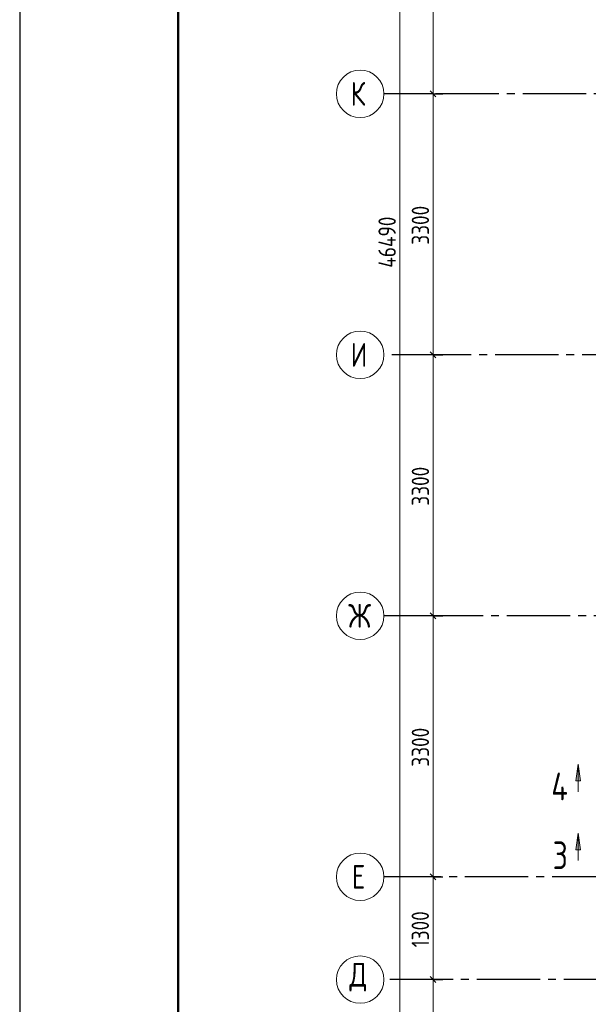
# Model space of a CAD drawing. Header units: millimetres. Extents: x 0 to 43617, y 0 to 59400.
# Tile 5 of 30: x 0 to 7182, y 24218 to 36668. Entities that reach past the tile are written whole.
import ezdxf

# ---------------------------------------------------------------- set-up
doc = ezdxf.new("R2010")
doc.units = ezdxf.units.MM
doc.linetypes.add('______5', pattern=[1100, 800, -100, 100, -100])
for name, color, linetype, lineweight in [('Standard', 7, 'Continuous', 25), ('Оси', 40, '______5', 18), ('Сечения символ', 7, 'Continuous', 25)]:
    doc.layers.add(name, color=color, linetype=linetype, lineweight=lineweight)
doc.styles.add('GOST 2.304-81', font='txt')
doc.styles.add('ISOCPEUR', font='txt')

msp = doc.modelspace()

# ---------------------------------------------------------------- hatches: boundary and pattern name
at = {"layer": 'Сечения символ', "linetype": 'Continuous', "lineweight": 13, "transparency": 33554687}
for points in [[(7025, 27042), (7055, 27252), (7085, 27042)], [(7025, 26172), (7055, 26382), (7085, 26172)]]:
    msp.add_hatch(color=7, dxfattribs=at).paths.add_polyline_path(points, flags=16)

# ---------------------------------------------------------------- linework, layer by layer
at = {"layer": 'Standard', "color": 7, "linetype": 'Continuous', "lineweight": 13, "transparency": 33554687}
for p, q in [((5221, 35730), (5221, 39030)), ((5221, 32430), (5221, 35730)), ((5221, 29130), (5221, 32430)), ((5221, 25830), (5221, 29130)), ((5221, 24530), (5221, 25830)), ((5221, 19030), (5221, 24530))]:
    msp.add_line(p, q, dxfattribs=at)
at = {"layer": 'Standard', "color": 7, "linetype": 'Continuous', "lineweight": 25, "transparency": 33554687}
for p, q in [((5258, 35693), (5183, 35768)), ((5258, 32393), (5183, 32468)), ((5258, 29093), (5183, 29168)), ((5258, 25793), (5183, 25868)), ((5258, 24493), (5183, 24568))]:
    msp.add_line(p, q, dxfattribs=at)
at = {"layer": 'Standard', "color": 251, "linetype": 'Continuous', "lineweight": -3, "true_color": 0x656565, "transparency": 33554687}
for p, q in [((5221, 35730), (5096, 35730)), ((5221, 35730), (5346, 35730)), ((5221, 32430), (5096, 32430)), ((5221, 32430), (5346, 32430)), ((5221, 29130), (5096, 29130)), ((5221, 29130), (5346, 29130)), ((5221, 25830), (5096, 25830)), ((5221, 25830), (5346, 25830)), ((5221, 24530), (5096, 24530)), ((5221, 24530), (5346, 24530)), ((5221, 24530), (5221, 24530))]:
    msp.add_line(p, q, dxfattribs=at)
at = {"layer": 'Standard', "color": 7, "linetype": 'Continuous', "lineweight": 13, "transparency": 33554687}
msp.add_lwpolyline([(0, 0), (42000, 0), (42000, 59400), (0, 59400), (0, 0)], close=True, dxfattribs=at)
for points in [[(42000, 59400), (0, 59400), (0, 0), (42000, 0), (42000, 59400)], [(42000, 59400), (0, 59400), (0, 0), (42000, 0), (42000, 59400)], [(4802, 10630), (4802, 33448), (4802, 33448), (4802, 57120)]]:
    msp.add_lwpolyline(points, dxfattribs=at)
at = {"layer": 'Standard', "color": 7, "linetype": 'Continuous', "lineweight": 25, "transparency": 33554687}
msp.add_lwpolyline([(42000, 59400), (0, 59400), (0, 0), (42000, 0), (42000, 59400)], dxfattribs=at)
at = {"layer": 'Standard', "color": 7, "linetype": 'Continuous', "lineweight": 50, "transparency": 33554687}
msp.add_lwpolyline([(2000, 58900), (41500, 58900), (41500, 500), (2000, 500), (2000, 58900)], close=True, dxfattribs=at)
at = {"layer": 'Standard', "color": 251, "linetype": 'Continuous', "lineweight": -3, "true_color": 0x656565, "transparency": 33554687}
for points in [[(5221, 35730), (5204, 35730), (5204, 35730), (5204, 35730), (5204, 35730), (5204, 35730), (5204, 35730), (5204, 35730), (5204, 35730), (5204, 35730), (5204, 35730), (5204, 35730), (5204, 35730), (4700, 35730)], [(5221, 32430), (5204, 32430), (5204, 32430), (5204, 32430), (5204, 32430), (5204, 32430), (5204, 32430), (5204, 32430), (5204, 32430), (5204, 32430), (5204, 32430), (5204, 32430), (5204, 32430), (5204, 32430), (5204, 32430), (4700, 32430)], [(5221, 29130), (5204, 29130), (5204, 29130), (5204, 29130), (5204, 29130), (5204, 29130), (5204, 29130), (5204, 29130), (5204, 29130), (5204, 29130), (5204, 29130), (5204, 29130), (5204, 29130), (5204, 29130), (5204, 29130), (5204, 29130), (5204, 29130), (4700, 29130)], [(5221, 25830), (5204, 25830), (5204, 25830), (5204, 25830), (5204, 25830), (5204, 25830), (5204, 25830), (5204, 25830), (5204, 25830), (5204, 25830), (5204, 25830), (5204, 25830), (5204, 25830), (5204, 25830), (5204, 25830), (5204, 25830), (5204, 25830), (5204, 25830), (5204, 25830), (4700, 25830)]]:
    msp.add_lwpolyline(points, dxfattribs=at)
at = {"layer": 'Оси', "color": 8, "linetype": '______5', "lineweight": -3, "transparency": 33554687}
for p, q in [((22554, 35730), (4600, 35730)), ((23304, 32430), (4600, 32430)), ((22354, 29130), (4600, 29130)), ((29524, 25830), (4600, 25830)), ((34074, 24530), (4600, 24530)), ((34074, 24530), (4600, 24530))]:
    msp.add_line(p, q, dxfattribs=at)
at = {"layer": 'Оси', "color": 7, "linetype": 'Continuous', "lineweight": 13, "transparency": 33554687}
for centre in [(4300, 35730), (4300, 32430), (4300, 29130), (4300, 25830), (4300, 24530), (4300, 24530)]:
    msp.add_circle(centre, 300, dxfattribs=at)
at = {"layer": 'Сечения символ', "color": 7, "linetype": 'Continuous', "lineweight": 13, "transparency": 33554687}
for p, q in [((7025, 27042), (7055, 27252)), ((7055, 27252), (7055, 26904)), ((7055, 27252), (7055, 27252)), ((7055, 27252), (7055, 27252)), ((7055, 27252), (7055, 27252)), ((7055, 27252), (7085, 27042)), ((7085, 27042), (7025, 27042)), ((7055, 27042), (7055, 27027)), ((7025, 26172), (7055, 26382)), ((7055, 26382), (7055, 26034)), ((7055, 26382), (7055, 26382)), ((7055, 26382), (7055, 26382)), ((7055, 26382), (7055, 26382)), ((7055, 26382), (7085, 26172)), ((7085, 26172), (7025, 26172)), ((7055, 26172), (7055, 26157))]:
    msp.add_line(p, q, dxfattribs=at)

# ---------------------------------------------------------------- texts
at = {"layer": 'Standard', "color": 7, "linetype": 'Continuous', "lineweight": 25, "transparency": 33554687, "char_height": 220, "attachment_point": 7, "rotation": 90, "style": 'GOST 2.304-81'}
for s, insert, width in [('3300', (5171, 33822), 641.48), ('46490', (4751, 33531), 813.28), ('3300', (5171, 30522), 641.48), ('3300', (5171, 27222), 641.48), ('1300', (5170, 24938), 610.16)]:
    msp.add_mtext(s, dxfattribs=dict(at, insert=insert, width=width))
at = {"layer": 'Оси', "color": 7, "linetype": 'Continuous', "lineweight": 25, "transparency": 33554687, "char_height": 300, "attachment_point": 7, "style": 'ISOCPEUR'}
for s, insert, width in [('\\W0.80;К', (4180, 35580), 359.83), ('\\W0.80;И', (4180, 32280), 359.83), ('\\W0.83;Ж', (4150, 28980), 425), ('\\W0.78;Е', (4195, 25680), 326.41), ('\\W0.82;Д', (4165, 24380), 392.65)]:
    msp.add_mtext(s, dxfattribs=dict(at, insert=insert, width=width))
at = {"layer": 'Сечения символ', "color": 7, "linetype": 'Continuous', "lineweight": 35, "transparency": 33554687, "char_height": 350, "attachment_point": 7, "style": 'ISOCPEUR'}
for s, insert, width in [('\\W0.80;4', (6714, 26797), 419.81), ('\\W0.78;3', (6732, 25927), 380.8)]:
    msp.add_mtext(s, dxfattribs=dict(at, insert=insert, width=width))

doc.saveas('drawing.dxf')
